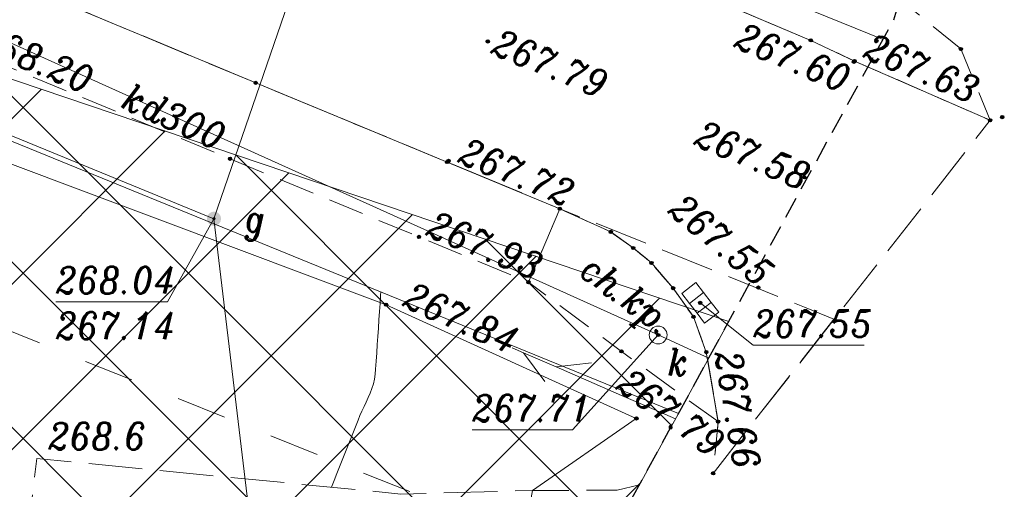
# Model space of a CAD drawing. Header units: metres. Extents: x 7435600 to 7436400, y 5537603 to 5538250.
# Tile 37 of 43: x 7436105 to 7436133, y 5537882 to 5537895. Entities that reach past the tile are written whole.
import ezdxf
from ezdxf.enums import TextEntityAlignment as Align

# ---------------------------------------------------------------- set-up
doc = ezdxf.new("R2010")
doc.units = ezdxf.units.M
doc.header["$MEASUREMENT"] = 0
for name, pattern in [('1.4_1.4', [2.8, 1.4, -1.4]), ('1.5_0.5', [2, 1.5, -0.5]), ('2', [0.9, 0.6, -0.3]), ('219-500', [0]), ('mz1.0_0.5', [1.5, 1, -0.5])]:
    doc.linetypes.add(name, pattern=pattern)
doc.layers.get('0').update_dxf_attribs({"color": 2, "linetype": 'CONTINUOUS', "lineweight": 5})
doc.layers.add('!ramka', color=2, linetype='CONTINUOUS', lineweight=0)
doc.layers.add('BUIB02_02', color=7, linetype='CONTINUOUS', lineweight=0)
for name, color, linetype in [('140-Punkty robocze', 7, 'CONTINUOUS'), ('219-Linia granicy', 7, 'CONTINUOUS'), ('403-Punkt określonej wysokości', 7, 'CONTINUOUS'), ('811-Warstwica ciągła linia', 7, 'CONTINUOUS'), ('chodnik (powierzchnia)', 7, 'CONTINUOUS'), ('chodnik (powierzchnia)-Atr17', 7, 'CONTINUOUS'), ('jezdnia (powierzchnia)', 7, 'CONTINUOUS'), ('kratka ściekowa (punkt)', 7, 'CONTINUOUS'), ('krawężnik (linia)', 7, 'CONTINUOUS'), ('Miejsce błędu lub ostrzeżenia po kontroli', 7, 'CONTINUOUS'), ('ogrodzenie trwałe (linia)', 7, 'CONTINUOUS'), ('przewód gazowy (linia)', 7, 'CONTINUOUS'), ('przewód kanalizacyjny (linia)', 7, 'CONTINUOUS'), ('przewód kanalizacyjny (linia)-Atr1', 7, 'CONTINUOUS'), ('przewód telekomunikacyjny (linia)', 7, 'CONTINUOUS'), ('przewód telekomunikacyjny (linia) - symbol', 7, 'CONTINUOUS'), ('punkt o określonej wysokości (sieć gazowa)', 7, 'CONTINUOUS'), ('punkt o określonej wysokości (sieć gazowa)-Atr2', 7, 'CONTINUOUS'), ('punkt o określonej wysokości (sieć gazowa)-Atr3', 7, 'CONTINUOUS'), ('punkt o określonej wysokości (sieć kanalizacyjna)', 7, 'CONTINUOUS'), ('punkt o określonej wysokości (sieć kanalizacyjna)-Atr2', 7, 'CONTINUOUS'), ('punkt wysokościowy naturalny-Atr2', 7, 'CONTINUOUS'), ('punkt wysokościowy sztuczny', 7, 'CONTINUOUS'), ('punkt wysokościowy sztuczny-Atr2', 7, 'CONTINUOUS'), ('Strefa osuwisk potencjalnych', 7, 'CONTINUOUS'), ('właz okrągły - siec kanalizacyjna (punkt)', 7, 'CONTINUOUS'), ('właz okrągły - siec kanalizacyjna (punkt)-Atr17', 7, 'CONTINUOUS'), ('Zakres', 7, 'CONTINUOUS'), ('zasuwa - siec gazowa (punkt)', 7, 'CONTINUOUS'), ('zasuwa - siec gazowa (punkt)-Atr17', 7, 'CONTINUOUS')]:
    doc.layers.add(name, color=color, linetype=linetype)
doc.styles.get("Standard").update_dxf_attribs({"font": 'italic_1250.shx', "width": 0.75})
doc.linetypes.add('902-500', pattern='A,3.75,0,[1,ksztalty.shx,S=0.5,R=0,X=0,Y=0],3.75', length=7.5)

# ---------------------------------------------------------------- blocks, each defined once
blk = doc.blocks.new('US22')
at = {"color": 0, "linetype": 'Continuous', "lineweight": 13}
blk.add_circle((0, 0), 0.25, dxfattribs=at)
blk = doc.blocks.new('US25')
at = {"linetype": 'Continuous', "lineweight": 0}
h = blk.add_hatch(color=0, dxfattribs=at)
edge = h.paths.add_edge_path()
edge.add_arc((0, 0), 0.2, 0, 360)
blk = doc.blocks.new('PT01')
at = {"color": 0, "linetype": 'Continuous', "lineweight": 13}
for p, q in [((4.65, 0), (3.784, 0.5)), ((0.65, 0), (0, 0)), ((0.65, 0), (1.65, 0)), ((1.65, 0), (2.65, 0)), ((2.65, 0), (3.65, 0)), ((3.65, 0), (2.784, -0.5)), ((3.65, 0), (4.65, 0)), ((4.65, 0), (5, 0))]:
    blk.add_line(p, q, dxfattribs=at)
blk = doc.blocks.new('PW01')
at = {"linetype": 'Continuous', "lineweight": 13}
h = blk.add_hatch(color=0, dxfattribs=at)
edge = h.paths.add_edge_path()
edge.add_arc((0, 0), 0.045, 0, 360)
blk = doc.blocks.new('US05')
at = {"color": 0, "linetype": 'Continuous', "lineweight": 13}
for p, q in [((-0.525, -0.25), (-0.525, 0.25)), ((-0.525, 0.25), (-0.175, 0.25)), ((-0.175, -0.25), (-0.175, 0.25)), ((-0.175, 0.25), (0.175, 0.25)), ((0.175, -0.25), (0.175, 0.25)), ((0.175, 0.25), (0.525, 0.25)), ((0.525, -0.25), (0.525, 0.25)), ((-0.525, -0.25), (-0.175, -0.25)), ((-0.175, -0.25), (0.175, -0.25)), ((0.175, -0.25), (0.525, -0.25))]:
    blk.add_line(p, q, dxfattribs=at)
blk = doc.blocks.new('PW02')
at = {"linetype": 'Continuous', "lineweight": 13}
h = blk.add_hatch(color=0, dxfattribs=at)
edge = h.paths.add_edge_path()
edge.add_arc((0, 0), 0.045, 0, 360)
blk = doc.blocks.new('PIKIETA')
at = {"color": 0}
blk.add_circle((0, 0), 0.045, dxfattribs=at)
blk = doc.blocks.new('801')
at = {"linetype": 'Continuous', "lineweight": 13}
h = blk.add_hatch(color=0, dxfattribs=at)
edge = h.paths.add_edge_path()
edge.add_arc((0, 0), 0.045, 0, 360)

msp = doc.modelspace()

# ---------------------------------------------------------------- hatches: boundary and pattern name
at = {"layer": 'BUIB02_02', "linetype": 'Continuous', "lineweight": 5}
h = msp.add_hatch(dxfattribs=at)
h.set_pattern_fill('CROSSHATCH', color=253, style=0, pattern_type=2)
h.set_pattern_definition([(45, (7435961.6253, 5537924.7712), (-2.319904, 2.319904), []), (315, (7435961.6253, 5537924.7712), (2.319904, 2.319904), [])])
h.paths.add_polyline_path([(7436043.44, 5537913.56), (7436060.08, 5537909.02), (7436072.46, 5537904.21), (7436080.45, 5537901.44), (7436125.26, 5537886.3), (7436123.85, 5537883.72), (7436121.78, 5537879.94), (7436111.81, 5537868.54), (7436097.96, 5537862.42), (7436082.82, 5537862.73), (7436056.09, 5537869.29), (7436015.82, 5537881.67), (7435957.74, 5537897.76), (7435948.84, 5537901.62), (7435934.32, 5537910.49), (7435934.03, 5537910.63), (7435939.24, 5537925.51), (7435940.01, 5537935.88), (7435938.04, 5537945.01), (7435935.67, 5537947.6), (7435945.85, 5537945.72), (7435954.28, 5537942.86), (7435969.69, 5537938.08), (7435996.02, 5537930.09), (7436005.99, 5537926.19), (7436016.39, 5537923.91), (7436023.56, 5537921.25)])

# ---------------------------------------------------------------- linework, layer by layer
at = {"layer": '!ramka', "color": 251, "linetype": 'Continuous', "lineweight": 13}
msp.add_3dface([(7435692.445, 5538052.761), (7436192.445, 5538052.761), (7436192.445, 5537747.761), (7435692.445, 5537747.761)], dxfattribs=at)
at = {"layer": '219-Linia granicy', "color": 96, "linetype": '219-500', "lineweight": 13, "flags": 128}
msp.add_lwpolyline([(7436080.45, 5537901.44), (7436123.85, 5537883.723)], dxfattribs=at)
at = {"layer": '811-Warstwica ciągła linia', "color": 32, "linetype": 'Continuous', "lineweight": 13, "flags": 128}
msp.add_lwpolyline([(7436114.12, 5537881.65), (7436114.19, 5537881.843), (7436114.263, 5537882.033), (7436114.336, 5537882.222), (7436114.411, 5537882.41), (7436114.487, 5537882.596), (7436114.562, 5537882.783), (7436114.638, 5537882.969), (7436114.713, 5537883.155), (7436114.787, 5537883.342), (7436114.86, 5537883.53), (7436114.912, 5537883.658), (7436114.969, 5537883.785), (7436115.029, 5537883.911), (7436115.089, 5537884.037), (7436115.148, 5537884.164), (7436115.202, 5537884.292), (7436115.251, 5537884.421), (7436115.292, 5537884.551), (7436115.322, 5537884.684), (7436115.34, 5537884.82), (7436115.351, 5537884.957), (7436115.368, 5537885.188), (7436115.385, 5537885.419), (7436115.401, 5537885.65), (7436115.417, 5537885.881), (7436115.432, 5537886.112), (7436115.447, 5537886.343), (7436115.462, 5537886.574), (7436115.478, 5537886.805), (7436115.493, 5537887.036), (7436115.5, 5537887.13)], dxfattribs=at)
at = {"layer": 'chodnik (powierzchnia)', "color": 251, "linetype": 'mz1.0_0.5', "lineweight": 13, "flags": 128}
for points in [[(7436119.64, 5537887.4), (7436120.52, 5537889.46), (7436111.99, 5537892.99), (7436104.8, 5537895.98), (7436092.65, 5537900.86), (7436087.88, 5537902.7), (7436075.77, 5537907.07), (7436070.16, 5537909.02), (7436069.31, 5537906.93), (7436074.89, 5537905.09), (7436087.08, 5537900.6), (7436091.48, 5537898.94), (7436103.94, 5537893.9), (7436111.27, 5537890.86), (7436116.57, 5537888.67)], [(7436131.77, 5537893.94), (7436128.51, 5537896.59), (7436123.91, 5537898.58), (7436123.54, 5537897.74), (7436121.84, 5537898.44), (7436120.7, 5537898.99), (7436120.05, 5537897.35), (7436127.56, 5537894.18), (7436128.79, 5537893.6), (7436132.59, 5537891.94)], [(7436124.96, 5537883.49), (7436122.25, 5537885.46), (7436119.64, 5537887.4), (7436120.52, 5537889.46), (7436121.95, 5537888.81), (7436122.58, 5537888.36), (7436123.09, 5537887.94), (7436123.7, 5537887.23), (7436124.27, 5537886.43), (7436124.63, 5537885.44)]]:
    msp.add_lwpolyline(points, close=True, dxfattribs=at)
at = {"layer": 'jezdnia (powierzchnia)', "color": 251, "linetype": '1.5_0.5', "lineweight": 13, "flags": 128}
for points in [[(7435787.98, 5537999.13), (7435812.53, 5537991.36), (7435837.49, 5537983.4), (7435851.56, 5537978.92), (7435872.9, 5537972.2), (7435884.62, 5537968.52), (7435893.22, 5537965.82), (7435917.63, 5537958.09), (7435931.26, 5537953.8), (7435946.49, 5537948.88), (7435956.04, 5537945.83), (7435981.79, 5537937.53), (7436000.26, 5537931.81), (7436006.5, 5537929.57), (7436018.45, 5537924.52), (7436030.52, 5537919.43), (7436040.91, 5537915.64), (7436044.65, 5537914.31), (7436047.5, 5537913.32), (7436048.48, 5537913.11), (7436051.09, 5537912.8), (7436055.46, 5537912.3), (7436060.57, 5537911.81), (7436062.36, 5537911.5), (7436063.03, 5537911.36), (7436070.16, 5537909.02), (7436075.77, 5537907.07), (7436087.88, 5537902.7), (7436092.65, 5537900.86), (7436104.8, 5537895.98), (7436111.99, 5537892.99), (7436117.36, 5537890.77), (7436120.52, 5537889.46), (7436121.95, 5537888.81), (7436122.58, 5537888.36), (7436123.09, 5537887.94), (7436123.7, 5537887.23), (7436124.27, 5537886.43), (7436124.63, 5537885.44), (7436124.96, 5537883.49), (7436124.82, 5537882.04), (7436132.59, 5537891.94), (7436128.79, 5537893.6), (7436127.56, 5537894.18), (7436120.05, 5537897.35), (7436109.2, 5537901.85), (7436098.73, 5537906.14), (7436090.27, 5537909.41), (7436082.51, 5537912.25), (7436078.14, 5537913.79), (7436065.14, 5537918.22), (7436053.81, 5537921.98), (7436047.55, 5537924.02), (7436039.35, 5537926.69), (7436033.49, 5537928.6), (7436025.95, 5537930.99), (7436016.54, 5537933.92), (7436002.02, 5537938.44), (7435996.37, 5537940.2), (7435994.48, 5537940.74), (7435983.95, 5537944.1), (7435976.31, 5537946.5), (7435971.56, 5537947.96), (7435963.8, 5537950.41), (7435957.25, 5537952.56), (7435948.59, 5537955.3), (7435932.89, 5537960.3), (7435919.95, 5537964.35), (7435895.13, 5537972.13), (7435875.07, 5537978.57), (7435853.94, 5537985.24), (7435845.26, 5537987.99), (7435839.58, 5537989.79), (7435830.87, 5537992.55), (7435814.74, 5537997.65), (7435806.05, 5538000.41), (7435789.9, 5538005.53), (7435788.87, 5538002.22)], [(7436128.21, 5537886.36), (7436124.82, 5537882.04), (7436124.96, 5537883.46), (7436124.63, 5537885.44), (7436124.27, 5537886.43), (7436123.7, 5537887.23), (7436123.09, 5537887.94), (7436122.58, 5537888.36), (7436121.95, 5537888.81), (7436120.52, 5537889.46), (7436127.38, 5537886.7)]]:
    msp.add_lwpolyline(points, close=True, dxfattribs=at)
msp.add_lwpolyline([(7436122.753, 5537881.718), (7436122.13, 5537881.57), (7436119.75, 5537881.56), (7436116.06, 5537881.46), (7436105.85, 5537882.46), (7436105.55, 5537879.9), (7436112.1, 5537879.23), (7436119.79, 5537878.6), (7436120.571, 5537878.557)], dxfattribs=at)
at = {"layer": 'krawężnik (linia)', "color": 251, "linetype": 'Continuous', "lineweight": 13, "flags": 128}
for points in [[(7436132.59, 5537891.94), (7436128.79, 5537893.6), (7436127.56, 5537894.18), (7436120.05, 5537897.35), (7436109.2, 5537901.85), (7436098.73, 5537906.14), (7436090.27, 5537909.41), (7436082.51, 5537912.25), (7436078.14, 5537913.79), (7436065.14, 5537918.22), (7436053.81, 5537921.98), (7436047.55, 5537924.02), (7436039.35, 5537926.69), (7436033.49, 5537928.6), (7436025.95, 5537930.99), (7436016.54, 5537933.92), (7436002.02, 5537938.44), (7435996.37, 5537940.2), (7435994.48, 5537940.74), (7435983.95, 5537944.1), (7435976.31, 5537946.5), (7435971.56, 5537947.96), (7435963.8, 5537950.41)], [(7436002.02, 5537938.44), (7436016.54, 5537933.92), (7436025.95, 5537930.99), (7436033.49, 5537928.6), (7436039.35, 5537926.69), (7436047.55, 5537924.02), (7436053.81, 5537921.98), (7436065.14, 5537918.22), (7436078.14, 5537913.79), (7436082.51, 5537912.25), (7436090.27, 5537909.41), (7436098.73, 5537906.14), (7436109.2, 5537901.85), (7436120.05, 5537897.35), (7436127.56, 5537894.18), (7436128.79, 5537893.6), (7436132.59, 5537891.94)], [(7436124.96, 5537883.49), (7436124.63, 5537885.44), (7436124.27, 5537886.43), (7436123.7, 5537887.23), (7436123.09, 5537887.94), (7436122.58, 5537888.36), (7436121.95, 5537888.81), (7436120.52, 5537889.46), (7436117.36, 5537890.77), (7436111.99, 5537892.99), (7436104.8, 5537895.98), (7436092.65, 5537900.86), (7436087.88, 5537902.7), (7436075.77, 5537907.07), (7436070.16, 5537909.02), (7436063.03, 5537911.36), (7436062.36, 5537911.5), (7436060.57, 5537911.81), (7436055.46, 5537912.3)]]:
    msp.add_lwpolyline(points, dxfattribs=at)
at = {"layer": 'Miejsce błędu lub ostrzeżenia po kontroli', "color": 214, "linetype": '1.4_1.4', "lineweight": 13, "flags": 128}
msp.add_lwpolyline([(7436121.51, 5537879.44), (7436086.31, 5537893.58), (7436036.83, 5537910.19), (7435996.36, 5537923.13), (7435965.36, 5537932.47), (7435931.39, 5537911.93)], dxfattribs=at)
at = {"layer": 'ogrodzenie trwałe (linia)', "color": 251, "linetype": '902-500', "lineweight": 13, "flags": 128}
for points in [[(7436122.66, 5537883.58), (7436115.65, 5537886.77), (7436102.94, 5537891.53), (7436086.08, 5537898.09), (7436068.99, 5537904.06)], [(7436119.545, 5537877.385), (7436119.01, 5537877.6), (7436119.46, 5537879.97), (7436119.75, 5537881.56), (7436122.66, 5537883.58)]]:
    msp.add_lwpolyline(points, dxfattribs=at)
at = {"layer": 'przewód gazowy (linia)', "color": 40, "linetype": 'Continuous', "lineweight": 13, "flags": 128}
for points in [[(7436127.624, 5537930.535), (7436125.4, 5537925.73), (7436123.65, 5537921.95), (7436113.08, 5537904.87), (7436115.87, 5537903.88), (7436110.82, 5537889.18)], [(7436110.82, 5537889.18), (7436095.05, 5537895.65), (7436068.8, 5537899.81)], [(7436113.112, 5537870.028), (7436110.82, 5537889.18)]]:
    msp.add_lwpolyline(points, dxfattribs=at)
at = {"layer": 'przewód kanalizacyjny (linia)', "color": 34, "linetype": 'Continuous', "lineweight": 13, "flags": 128}
for points in [[(7436123.28, 5537885.92), (7436094.26, 5537899.01)], [(7436123.28, 5537885.92), (7436124.696, 5537885.269)]]:
    msp.add_lwpolyline(points, dxfattribs=at)
at = {"layer": 'przewód telekomunikacyjny (linia)', "color": 30, "linetype": 'Continuous', "lineweight": 13, "flags": 128}
msp.add_lwpolyline([(7435943.53, 5537958.19), (7435981.13, 5537946.12), (7435985.96, 5537944.59), (7435999.97, 5537940.23), (7436010.72, 5537936.66), (7436014.01, 5537935.35), (7436017.71, 5537934.36), (7436025.16, 5537932.12), (7436036.65, 5537928.62), (7436050.47, 5537924.04), (7436064.43, 5537919.12), (7436073.85, 5537915.97), (7436089.58, 5537910.49), (7436113.88, 5537900.57), (7436129.588, 5537894.208)], dxfattribs=at)
at = {"layer": 'punkt o określonej wysokości (sieć gazowa)-Atr2', "color": 251, "lineweight": 13, "flags": 128}
msp.add_lwpolyline([(7436110.82, 5537889.18), (7436109.52, 5537886.85), (7436106.379, 5537886.85)], dxfattribs=at)
at = {"layer": 'punkt o określonej wysokości (sieć kanalizacyjna)-Atr2', "color": 251, "lineweight": 13, "flags": 128}
for points in [[(7436124.46, 5537886.82), (7436125.94, 5537885.63), (7436129.054, 5537885.63)], [(7436123.28, 5537885.92), (7436120.88, 5537883.26), (7436118.058, 5537883.26)]]:
    msp.add_lwpolyline(points, dxfattribs=at)
at = {"layer": 'Strefa osuwisk potencjalnych', "color": 253, "linetype": 'Continuous', "lineweight": 13, "flags": 128}
msp.add_lwpolyline([(7435954.28, 5537942.86), (7435969.69, 5537938.08), (7435996.02, 5537930.09), (7436005.99, 5537926.19), (7436016.39, 5537923.91), (7436023.56, 5537921.25), (7436043.44, 5537913.56), (7436060.08, 5537909.02), (7436072.46, 5537904.21), (7436080.45, 5537901.44), (7436125.26, 5537886.3), (7436123.85, 5537883.72), (7436121.78, 5537879.94), (7436111.81, 5537868.54), (7436097.96, 5537862.42), (7436082.82, 5537862.73), (7436056.09, 5537869.29), (7436015.82, 5537881.67), (7435957.74, 5537897.76)], dxfattribs=at)
msp.add_lwpolyline([(7435954.28, 5537942.86), (7435969.69, 5537938.08), (7435996.02, 5537930.09), (7436005.99, 5537926.19), (7436016.39, 5537923.91), (7436023.56, 5537921.25), (7436043.44, 5537913.56), (7436060.08, 5537909.02), (7436072.46, 5537904.21), (7436080.45, 5537901.44), (7436125.26, 5537886.3), (7436123.85, 5537883.72), (7436121.78, 5537879.94), (7436111.81, 5537868.54), (7436097.96, 5537862.42), (7436082.82, 5537862.73), (7436056.09, 5537869.29), (7436015.82, 5537881.67), (7435957.74, 5537897.76)], dxfattribs=at)
msp.add_lwpolyline([(7435954.28, 5537942.86), (7435969.69, 5537938.08), (7435996.02, 5537930.09), (7436005.99, 5537926.19), (7436016.39, 5537923.91), (7436023.56, 5537921.25), (7436043.44, 5537913.56), (7436060.08, 5537909.02), (7436072.46, 5537904.21), (7436080.45, 5537901.44), (7436125.26, 5537886.3), (7436123.85, 5537883.72), (7436121.78, 5537879.94), (7436111.81, 5537868.54), (7436097.96, 5537862.42), (7436082.82, 5537862.73), (7436056.09, 5537869.29), (7436015.82, 5537881.67), (7435957.74, 5537897.76)], dxfattribs=at)
at = {"layer": 'Zakres', "color": 5, "linetype": '2', "lineweight": 30, "flags": 128}
msp.add_lwpolyline([(7435791.95, 5538004.83), (7435788.55, 5537993.08), (7435787.96, 5537986.53), (7435787.35, 5537979.77), (7435791.23, 5537966.98), (7435799.62, 5537956.58), (7435811.29, 5537950.08), (7435839.35, 5537940.91), (7435847.93, 5537935.74), (7435857.59, 5537931.73), (7435868.01, 5537930.77), (7435873.84, 5537931.1), (7435927.63, 5537913.78), (7435934.32, 5537910.49), (7435948.84, 5537901.62), (7435957.74, 5537897.76), (7436015.82, 5537881.67), (7436056.09, 5537869.29), (7436058.12, 5537868.73), (7436082.82, 5537862.73), (7436097.96, 5537862.42), (7436111.81, 5537868.54), (7436121.78, 5537879.94), (7436129.89, 5537894.76), (7436134.11, 5537909.18), (7436131.89, 5537924.04), (7436123.64, 5537936.6), (7436110.88, 5537944.55), (7436055.14, 5537964.31), (7436052.48, 5537965.13), (7436027.84, 5537971.72), (7435999.56, 5537979.44), (7435995.34, 5537981.24), (7435974.61, 5537991.35), (7435974.21, 5537991.54), (7435952.34, 5538001.86), (7435940.13, 5538005.1), (7435927.06, 5538006.13), (7435886.07, 5538018.53), (7435885.05, 5538018.82), (7435855.64, 5538026.76), (7435837.67, 5538033.11), (7435824.44, 5538035.07), (7435811.44, 5538031.93), (7435800.57, 5538024.15), (7435795.41, 5538016.01), (7435793.41, 5538012.85)], close=True, dxfattribs=at)

# ---------------------------------------------------------------- block references
at = {"layer": '140-Punkty robocze', "color": 1, "linetype": 'Continuous', "lineweight": 13}
for p in [(7436118.5, 5537894.15), (7436127.56, 5537894.18), (7436131.77, 5537893.94), (7436128.77, 5537893.58), (7436128.79, 5537893.6), (7436111.99, 5537892.99), (7436132.93, 5537892.03), (7436132.59, 5537891.94), (7436111.27, 5537890.86), (7436117.36, 5537890.77), (7436117.4, 5537890.8), (7436127.38, 5537890.34), (7436120.52, 5537889.46), (7436116.57, 5537888.67), (7436121.95, 5537888.81), (7436122.58, 5537888.36), (7436123.09, 5537887.94), (7436119.64, 5537887.4), (7436123.7, 5537887.23), (7436126.09, 5537887.25), (7436115.65, 5537886.77), (7436124.46, 5537886.82), (7436124.27, 5537886.43), (7436123.28, 5537885.92), (7436122.25, 5537885.46), (7436124.63, 5537885.44), (7436122.67, 5537883.58), (7436124.96, 5537883.49), (7436124.82, 5537882.04)]:
    msp.add_blockref('PIKIETA', p, dxfattribs=at)
at = {"layer": '403-Punkt określonej wysokości', "color": 251, "linetype": 'Continuous', "lineweight": 13}
for p in [(7436118.5, 5537894.15), (7436127.56, 5537894.18), (7436131.77, 5537893.94), (7436128.77, 5537893.58), (7436128.79, 5537893.6), (7436111.99, 5537892.99), (7436132.93, 5537892.03), (7436132.59, 5537891.94), (7436111.27, 5537890.86), (7436117.36, 5537890.77), (7436117.4, 5537890.8), (7436127.38, 5537890.34), (7436120.52, 5537889.46), (7436116.57, 5537888.67), (7436121.95, 5537888.81), (7436122.58, 5537888.36), (7436123.09, 5537887.94), (7436119.64, 5537887.4), (7436123.7, 5537887.23), (7436126.09, 5537887.25), (7436115.65, 5537886.77), (7436124.46, 5537886.82), (7436124.27, 5537886.43), (7436123.28, 5537885.92), (7436122.25, 5537885.46), (7436124.63, 5537885.44), (7436122.67, 5537883.58), (7436124.96, 5537883.49), (7436124.82, 5537882.04)]:
    msp.add_blockref('801', p, dxfattribs=at)
at = {"layer": 'kratka ściekowa (punkt)', "color": 251, "linetype": 'Continuous', "lineweight": 13, "rotation": 307.5370000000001}
msp.add_blockref('US05', (7436124.46, 5537886.82), dxfattribs=at)
at = {"layer": 'przewód telekomunikacyjny (linia) - symbol', "color": 30, "linetype": 'Continuous', "lineweight": 13, "rotation": 156.46}
msp.add_blockref('PT01', (7436123.765, 5537883.567), dxfattribs=at)
at = {"layer": 'punkt o określonej wysokości (sieć gazowa)', "color": 40, "linetype": 'Continuous', "lineweight": 13}
msp.add_blockref('PW01', (7436110.82, 5537889.18), dxfattribs=at)
at = {"layer": 'punkt o określonej wysokości (sieć kanalizacyjna)', "color": 34, "linetype": 'Continuous', "lineweight": 13}
for p in [(7436124.46, 5537886.82), (7436123.28, 5537885.92)]:
    msp.add_blockref('PW01', p, dxfattribs=at)
at = {"layer": 'punkt wysokościowy sztuczny', "color": 251, "linetype": 'Continuous', "lineweight": 13}
for p in [(7436118.5, 5537894.15), (7436128.77, 5537893.58), (7436128.79, 5537893.6), (7436117.4, 5537890.8), (7436127.38, 5537890.34), (7436116.57, 5537888.67), (7436126.09, 5537887.25), (7436115.65, 5537886.77), (7436122.25, 5537885.46), (7436124.63, 5537885.44)]:
    msp.add_blockref('PW02', p, dxfattribs=at)
at = {"layer": 'właz okrągły - siec kanalizacyjna (punkt)', "color": 251, "linetype": 'Continuous', "lineweight": 13, "rotation": 1.905}
msp.add_blockref('US22', (7436123.28, 5537885.92), dxfattribs=at)
at = {"layer": 'zasuwa - siec gazowa (punkt)', "color": 251, "linetype": 'Continuous', "lineweight": 13}
msp.add_blockref('US25', (7436110.82, 5537889.18), dxfattribs=at)

# ---------------------------------------------------------------- texts
at = {"layer": 'chodnik (powierzchnia)-Atr17', "color": 251, "lineweight": 13, "width": 0.9}
msp.add_text('ch.kp.', height=0.75, rotation=323.377, dxfattribs=at).set_placement((7436121.02, 5537887.62))
at = {"layer": 'przewód kanalizacyjny (linia)-Atr1', "color": 34, "lineweight": 13, "width": 0.9}
msp.add_text('kd300', height=0.75, rotation=-24.279, dxfattribs=at).set_placement((7436108.33, 5537892.66), align=Align.MIDDLE_LEFT)
at = {"layer": 'punkt o określonej wysokości (sieć gazowa)-Atr2', "color": 40, "lineweight": 13, "width": 0.9}
msp.add_text('268.04', height=0.75, dxfattribs=at).set_placement((7436106.379, 5537886.857), align=Align.BOTTOM_LEFT)
at = {"layer": 'punkt o określonej wysokości (sieć gazowa)-Atr3', "color": 40, "lineweight": 13, "width": 0.9}
msp.add_text('267.14', height=0.75, dxfattribs=at).set_placement((7436106.379, 5537885.582), align=Align.BOTTOM_LEFT)
at = {"layer": 'punkt o określonej wysokości (sieć kanalizacyjna)-Atr2', "color": 34, "lineweight": 13, "width": 0.9}
for s, p in [('267.55', (7436125.94, 5537885.638)), ('267.71', (7436118.058, 5537883.268))]:
    msp.add_text(s, height=0.75, dxfattribs=at).set_placement(p, align=Align.BOTTOM_LEFT)
at = {"layer": 'punkt wysokościowy naturalny-Atr2', "color": 251, "lineweight": 13, "width": 0.9}
msp.add_text('268.6', height=0.75, dxfattribs=at).set_placement((7436106.17, 5537882.71))
at = {"layer": 'punkt wysokościowy sztuczny-Atr2', "color": 251, "lineweight": 9, "width": 0.9}
for s, rotation, p in [('268.20', 337.475, (7436104.13, 5537893.96)), ('267.60', -22.885, (7436125.37, 5537894.01)), ('267.79', -22.461, (7436118.55, 5537893.83)), ('267.63', -23.235, (7436128.99, 5537893.72)), ('267.58', -22.885, (7436124.24, 5537891.27)), ('267.72', -22.517, (7436117.62, 5537890.78)), ('267.55', -39.472, (7436123.52, 5537889.36)), ('267.93', 337.526, (7436116.73, 5537888.73)), ('267.84', 335.562, (7436116.07, 5537886.75)), ('267.66', -80.395, (7436124.86, 5537885.42)), ('267.79', 323.985, (7436122.06, 5537884.43))]:
    msp.add_text(s, height=0.75, rotation=rotation, dxfattribs=at).set_placement(p)
at = {"layer": 'właz okrągły - siec kanalizacyjna (punkt)-Atr17', "color": 251, "lineweight": 13, "width": 0.9}
msp.add_text('k', height=0.75, dxfattribs=at).set_placement((7436123.54, 5537885.16), align=Align.MIDDLE_LEFT)
at = {"layer": 'zasuwa - siec gazowa (punkt)-Atr17', "color": 251, "lineweight": 13, "width": 0.9}
msp.add_text('g', height=0.75, dxfattribs=at).set_placement((7436111.68, 5537888.81))

doc.saveas('drawing.dxf')
